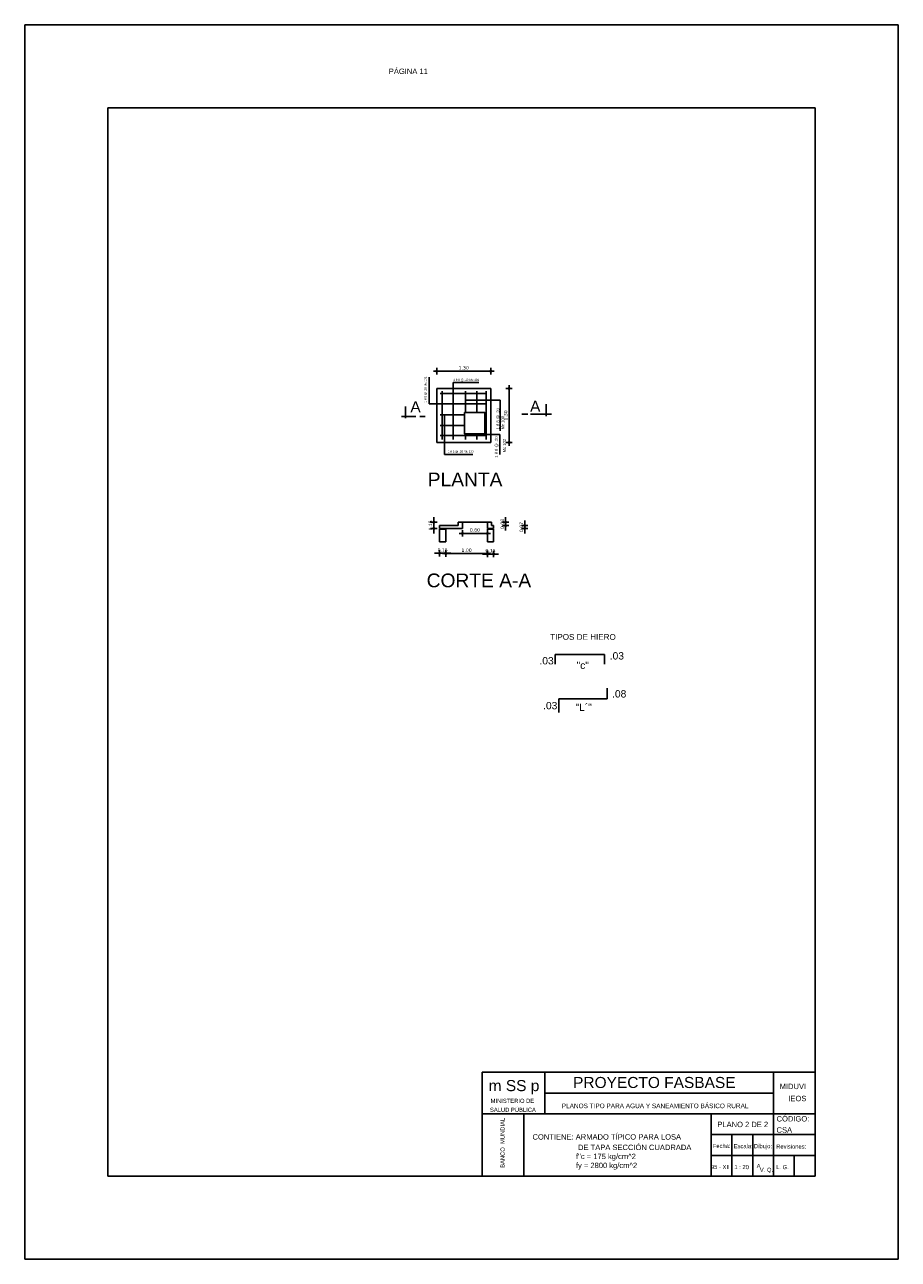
# Model space of a CAD drawing. Header units: metres. Extents: x 2029 to 4131, y 3282 to 4383.
# Tile 13 of 26: x 2287 to 2308, y 4353 to 4383. Entities that reach past the tile are written whole.
import ezdxf
from ezdxf.enums import TextEntityAlignment as Align

# ---------------------------------------------------------------- set-up
doc = ezdxf.new("R2010")
doc.units = ezdxf.units.M
for name, color, linetype in [('Cota', 7, 'Continuous'), ('Cotas', 7, 'Continuous'), ('Dibujo', 7, 'Continuous'), ('Plano', 1, 'Continuous'), ('Texto', 170, 'Continuous')]:
    doc.layers.add(name, color=color, linetype=linetype)
doc.styles.add('Annotative', font='arial.ttf')
doc.styles.get("Standard").update_dxf_attribs({"font": 'arial.ttf'})
doc.styles.add('verdana', font='verdana.ttf')
doc.dimstyles.new('ISO', dxfattribs={"dimtxt": 0.08, "dimasz": 0.06, "dimexe": 0.1, "dimexo": 0.1, "dimgap": 0.04, "dimtad": 1, "dimzin": 1, "dimdsep": 46, "dimtxsty": 'verdana', "dimblk1": 'PAB', "dimblk2": 'PAB', "dimsah": 1, "dimcen": 0, "dimse1": 1, "dimse2": 1, "dimclrd": 7, "dimclre": 8, "dimclrt": 7, "dimadec": 0, "dimazin": 0, "dimtfac": 1, "dimtix": 1, "dimtmove": 0, "dimatfit": 3, "dimldrblk": 'PAB', "dimfxl": 0.1, "dimtvp": 1, "dimtolj": 1, "dimtzin": 1, "dimarcsym": 0})

# ---------------------------------------------------------------- blocks, each defined once
blk = doc.blocks.new('PAB')
at = {"layer": 'Cotas'}
for p, q in [((-1.3, 0), (1.3, 0)), ((0, 1.3), (0, -1.3))]:
    blk.add_line(p, q, dxfattribs=at)
at = {"layer": 'Cotas', "const_width": 0.6}
blk.add_lwpolyline([(-0.3, 0, 1), (0.3, 0, 1)], format="xyb", close=True, dxfattribs=at)
blk = doc.blocks.new('*D1049')
at = {"layer": 'Cota', "color": 7, "lineweight": -2, "transparency": 16777216}
blk.add_line((2297.935, 4374.63), (2296.755, 4374.63), dxfattribs=at)
at = {"layer": 'Defpoints', "color": 0, "transparency": 16777216}
for p in [(2296.695, 4374.63), (2296.695, 4374.215), (2297.995, 4374.215)]:
    blk.add_point(p, dxfattribs=at)
at = {"layer": 'Cota', "color": 7, "lineweight": -2, "transparency": 16777216, "xscale": 0.06, "yscale": 0.06, "zscale": 0.06, "rotation": 180}
blk.add_blockref('PAB', (2296.695, 4374.63), dxfattribs=at)
at = {"layer": 'Cota', "color": 7, "lineweight": -2, "transparency": 16777216, "xscale": 0.06, "yscale": 0.06, "zscale": 0.06}
blk.add_blockref('PAB', (2297.995, 4374.63), dxfattribs=at)
at = {"layer": 'Cota', "color": 7, "transparency": 16777216, "insert": (2297.345, 4374.711), "char_height": 0.08, "attachment_point": 5, "style": 'verdana'}
blk.add_mtext('\\A1;1.30', dxfattribs=at)
blk = doc.blocks.new('*D1050')
at = {"layer": 'Cota', "color": 7, "lineweight": -2, "transparency": 16777216}
blk.add_line((2298.435, 4374.155), (2298.435, 4372.975), dxfattribs=at)
at = {"layer": 'Defpoints', "color": 0, "transparency": 16777216}
for p in [(2297.995, 4374.215), (2297.995, 4372.915), (2298.435, 4372.915)]:
    blk.add_point(p, dxfattribs=at)
at = {"layer": 'Cota', "color": 7, "lineweight": -2, "transparency": 16777216, "xscale": 0.06, "yscale": 0.06, "zscale": 0.06}
for p, rotation in [((2298.435, 4374.215), 90), ((2298.435, 4372.915), 270)]:
    blk.add_blockref('PAB', p, dxfattribs=dict(at, rotation=rotation))
at = {"layer": 'Cota', "color": 7, "transparency": 16777216, "insert": (2298.353, 4373.565), "char_height": 0.08, "attachment_point": 5, "rotation": 90, "style": 'verdana'}
blk.add_mtext('\\A1;1.30', dxfattribs=at)
blk = doc.blocks.new('*D1051')
at = {"layer": 'Cota', "color": 7, "lineweight": -2, "transparency": 16777216}
for p, q in [((2297.854, 4370.232), (2297.794, 4370.232)), ((2297.914, 4370.232), (2298.064, 4370.232)), ((2298.124, 4370.232), (2298.184, 4370.232))]:
    blk.add_line(p, q, dxfattribs=at)
at = {"layer": 'Defpoints', "color": 0, "transparency": 16777216}
for p in [(2297.914, 4370.529), (2298.064, 4370.529), (2298.064, 4370.232)]:
    blk.add_point(p, dxfattribs=at)
at = {"layer": 'Cota', "color": 7, "lineweight": -2, "transparency": 16777216, "xscale": 0.06, "yscale": 0.06, "zscale": 0.06}
blk.add_blockref('PAB', (2297.914, 4370.232), dxfattribs=at)
at = {"layer": 'Cota', "color": 7, "lineweight": -2, "transparency": 16777216, "xscale": 0.06, "yscale": 0.06, "zscale": 0.06, "rotation": 180}
blk.add_blockref('PAB', (2298.064, 4370.232), dxfattribs=at)
at = {"layer": 'Cota', "color": 7, "transparency": 16777216, "insert": (2297.989, 4370.314), "char_height": 0.08, "attachment_point": 5, "style": 'verdana'}
blk.add_mtext('\\A1;0.15', dxfattribs=at)
blk = doc.blocks.new('*D1052')
at = {"layer": 'Cota', "color": 7, "lineweight": -2, "transparency": 16777216}
blk.add_line((2297.854, 4370.241), (2296.974, 4370.241), dxfattribs=at)
at = {"layer": 'Defpoints', "color": 0, "transparency": 16777216}
for p in [(2296.914, 4370.529), (2297.914, 4370.529), (2296.914, 4370.241)]:
    blk.add_point(p, dxfattribs=at)
at = {"layer": 'Cota', "color": 7, "lineweight": -2, "transparency": 16777216, "xscale": 0.06, "yscale": 0.06, "zscale": 0.06, "rotation": 180}
blk.add_blockref('PAB', (2296.914, 4370.241), dxfattribs=at)
at = {"layer": 'Cota', "color": 7, "lineweight": -2, "transparency": 16777216, "xscale": 0.06, "yscale": 0.06, "zscale": 0.06}
blk.add_blockref('PAB', (2297.914, 4370.241), dxfattribs=at)
at = {"layer": 'Cota', "color": 7, "transparency": 16777216, "insert": (2297.414, 4370.323), "char_height": 0.08, "attachment_point": 5, "style": 'verdana'}
blk.add_mtext('\\A1;1.00', dxfattribs=at)
blk = doc.blocks.new('*D1053')
at = {"layer": 'Cota', "color": 7, "lineweight": -2, "transparency": 16777216}
for p, q in [((2296.704, 4370.249), (2296.644, 4370.249)), ((2296.914, 4370.249), (2296.764, 4370.249)), ((2296.974, 4370.249), (2297.034, 4370.249))]:
    blk.add_line(p, q, dxfattribs=at)
at = {"layer": 'Defpoints', "color": 0, "transparency": 16777216}
for p in [(2296.764, 4370.529), (2296.914, 4370.529), (2296.764, 4370.249)]:
    blk.add_point(p, dxfattribs=at)
at = {"layer": 'Cota', "color": 7, "lineweight": -2, "transparency": 16777216, "xscale": 0.06, "yscale": 0.06, "zscale": 0.06}
blk.add_blockref('PAB', (2296.764, 4370.249), dxfattribs=at)
at = {"layer": 'Cota', "color": 7, "lineweight": -2, "transparency": 16777216, "xscale": 0.06, "yscale": 0.06, "zscale": 0.06, "rotation": 180}
blk.add_blockref('PAB', (2296.914, 4370.249), dxfattribs=at)
at = {"layer": 'Cota', "color": 7, "transparency": 16777216, "insert": (2296.839, 4370.33), "char_height": 0.08, "attachment_point": 5, "style": 'verdana'}
blk.add_mtext('\\A1;0.15', dxfattribs=at)
blk = doc.blocks.new('*D1054')
at = {"layer": 'Cota', "color": 7, "lineweight": -2, "transparency": 16777216}
blk.add_line((2297.854, 4370.728), (2297.374, 4370.728), dxfattribs=at)
at = {"layer": 'Defpoints', "color": 0, "transparency": 16777216}
for p in [(2297.314, 4370.846), (2297.314, 4370.728), (2297.914, 4370.846)]:
    blk.add_point(p, dxfattribs=at)
at = {"layer": 'Cota', "color": 7, "lineweight": -2, "transparency": 16777216, "xscale": 0.06, "yscale": 0.06, "zscale": 0.06, "rotation": 180}
blk.add_blockref('PAB', (2297.314, 4370.728), dxfattribs=at)
at = {"layer": 'Cota', "color": 7, "lineweight": -2, "transparency": 16777216, "xscale": 0.06, "yscale": 0.06, "zscale": 0.06}
blk.add_blockref('PAB', (2297.914, 4370.728), dxfattribs=at)
at = {"layer": 'Cota', "color": 7, "transparency": 16777216, "insert": (2297.614, 4370.81), "char_height": 0.08, "attachment_point": 5, "style": 'verdana'}
blk.add_mtext('\\A1;0.60', dxfattribs=at)
blk = doc.blocks.new('*D1055')
at = {"layer": 'Cota', "color": 7, "lineweight": -2, "transparency": 16777216}
for p, q in [((2298.811, 4370.976), (2298.811, 4371.036)), ((2298.811, 4370.846), (2298.811, 4370.916)), ((2298.811, 4370.786), (2298.811, 4370.726))]:
    blk.add_line(p, q, dxfattribs=at)
at = {"layer": 'Defpoints', "color": 0, "transparency": 16777216}
for p in [(2298.064, 4370.916), (2298.064, 4370.846), (2298.811, 4370.916)]:
    blk.add_point(p, dxfattribs=at)
at = {"layer": 'Cota', "color": 7, "lineweight": -2, "transparency": 16777216, "xscale": 0.06, "yscale": 0.06, "zscale": 0.06}
for p, rotation in [((2298.811, 4370.916), 270), ((2298.811, 4370.846), 90)]:
    blk.add_blockref('PAB', p, dxfattribs=dict(at, rotation=rotation))
at = {"layer": 'Cota', "color": 7, "transparency": 16777216, "insert": (2298.73, 4370.881), "char_height": 0.08, "attachment_point": 5, "rotation": 90, "style": 'verdana'}
blk.add_mtext('\\A1;0.07', dxfattribs=at)
blk = doc.blocks.new('*D1056')
at = {"layer": 'Cota', "color": 7, "lineweight": -2, "transparency": 16777216}
for p, q in [((2298.353, 4371.056), (2298.353, 4371.116)), ((2298.353, 4370.916), (2298.353, 4370.996)), ((2298.353, 4370.856), (2298.353, 4370.796))]:
    blk.add_line(p, q, dxfattribs=at)
at = {"layer": 'Defpoints', "color": 0, "transparency": 16777216}
for p in [(2298.064, 4370.996), (2298.353, 4370.996), (2298.064, 4370.916)]:
    blk.add_point(p, dxfattribs=at)
at = {"layer": 'Cota', "color": 7, "lineweight": -2, "transparency": 16777216, "xscale": 0.06, "yscale": 0.06, "zscale": 0.06}
for p, rotation in [((2298.353, 4370.996), 270), ((2298.353, 4370.916), 90)]:
    blk.add_blockref('PAB', p, dxfattribs=dict(at, rotation=rotation))
at = {"layer": 'Cota', "color": 7, "transparency": 16777216, "insert": (2298.272, 4370.956), "char_height": 0.08, "attachment_point": 5, "rotation": 90, "style": 'verdana'}
blk.add_mtext('\\A1;0.08', dxfattribs=at)
blk = doc.blocks.new('*D1057')
at = {"layer": 'Cota', "color": 7, "lineweight": -2, "transparency": 16777216}
for p, q in [((2296.628, 4371.056), (2296.628, 4371.116)), ((2296.628, 4370.996), (2296.628, 4370.846)), ((2296.628, 4370.786), (2296.628, 4370.726))]:
    blk.add_line(p, q, dxfattribs=at)
at = {"layer": 'Defpoints', "color": 0, "transparency": 16777216}
for p in [(2298.014, 4370.996), (2296.628, 4370.846), (2298.014, 4370.846)]:
    blk.add_point(p, dxfattribs=at)
at = {"layer": 'Cota', "color": 7, "lineweight": -2, "transparency": 16777216, "xscale": 0.06, "yscale": 0.06, "zscale": 0.06}
for p, rotation in [((2296.628, 4370.996), 270), ((2296.628, 4370.846), 90)]:
    blk.add_blockref('PAB', p, dxfattribs=dict(at, rotation=rotation))
at = {"layer": 'Cota', "color": 7, "transparency": 16777216, "insert": (2296.546, 4370.921), "char_height": 0.08, "attachment_point": 5, "rotation": 90, "style": 'verdana'}
blk.add_mtext('\\A1;0.15', dxfattribs=at)

msp = doc.modelspace()

# ---------------------------------------------------------------- linework, layer by layer
at = {"layer": 'Cota'}
for p, q in [((2296.512, 4373.841), (2296.512, 4374.483)), ((2297.094, 4374.097), (2297.094, 4374.355)), ((2297.094, 4374.355), (2297.708, 4374.355)), ((2297.389, 4373.929), (2298.221, 4373.929)), ((2298.221, 4373.929), (2298.221, 4373.841)), ((2296.825, 4373.841), (2296.512, 4373.841)), ((2298.221, 4373.841), (2298.221, 4373.192)), ((2296.883, 4373.581), (2296.883, 4372.624)), ((2297.389, 4373.105), (2298.215, 4373.105)), ((2298.215, 4373.105), (2298.215, 4372.623)), ((2296.883, 4372.624), (2297.566, 4372.624))]:
    msp.add_line(p, q, dxfattribs=at)
at = {"layer": 'Dibujo', "color": 0, "linetype": 'ByBlock'}
for p, q in [((2286.791, 4382.965), (2307.791, 4382.965)), ((2286.791, 4353.265), (2286.791, 4382.965)), ((2286.791, 4382.965), (2289.791, 4382.965)), ((2286.791, 4382.965), (2289.291, 4382.965)), ((2307.791, 4382.965), (2307.791, 4353.265)), ((2288.791, 4380.965), (2288.791, 4355.265)), ((2305.791, 4380.965), (2288.791, 4380.965)), ((2305.791, 4380.965), (2305.791, 4355.265)), ((2297.791, 4357.765), (2297.791, 4355.265)), ((2305.791, 4357.765), (2297.791, 4357.765)), ((2299.291, 4357.765), (2299.291, 4356.765)), ((2304.791, 4355.265), (2304.791, 4357.765)), ((2304.791, 4357.265), (2299.291, 4357.265)), ((2305.791, 4356.765), (2297.791, 4356.765)), ((2298.791, 4356.765), (2298.791, 4355.265)), ((2298.791, 4355.265), (2298.791, 4356.765)), ((2303.291, 4355.265), (2303.291, 4356.765)), ((2305.791, 4356.265), (2303.291, 4356.265)), ((2303.791, 4355.265), (2303.791, 4356.265)), ((2304.291, 4355.265), (2304.291, 4356.265)), ((2305.791, 4355.765), (2303.291, 4355.765)), ((2305.291, 4355.265), (2305.291, 4355.765)), ((2305.791, 4355.265), (2288.791, 4355.265)), ((2307.791, 4353.265), (2286.791, 4353.265))]:
    msp.add_line(p, q, dxfattribs=at)
at = {"layer": 'Plano'}
for p, q in [((2296.695, 4374.215), (2297.995, 4374.215)), ((2296.695, 4372.915), (2296.695, 4374.215)), ((2296.78, 4374.097), (2297.896, 4374.097)), ((2296.825, 4374.151), (2296.825, 4372.99)), ((2297.094, 4374.151), (2297.094, 4372.99)), ((2297.389, 4374.151), (2297.389, 4373.64)), ((2297.657, 4374.151), (2297.657, 4373.64)), ((2297.881, 4374.151), (2297.881, 4372.99)), ((2297.995, 4374.215), (2297.995, 4372.915)), ((2296.78, 4373.841), (2297.896, 4373.841)), ((2296.78, 4373.581), (2297.364, 4373.581)), ((2297.85, 4373.581), (2297.896, 4373.581)), ((2296.78, 4373.321), (2297.364, 4373.321)), ((2296.78, 4373.086), (2297.896, 4373.086)), ((2297.389, 4373.123), (2297.389, 4372.99)), ((2297.657, 4373.123), (2297.657, 4372.99)), ((2297.85, 4373.321), (2297.896, 4373.321)), ((2297.995, 4372.915), (2296.695, 4372.915)), ((2297.314, 4370.996), (2297.214, 4370.996)), ((2297.214, 4370.996), (2297.214, 4370.916)), ((2297.314, 4370.916), (2297.314, 4370.996)), ((2297.314, 4370.996), (2297.914, 4370.996)), ((2297.914, 4370.916), (2297.914, 4370.996)), ((2297.914, 4370.996), (2298.014, 4370.996)), ((2298.014, 4370.996), (2298.014, 4370.916)), ((2297.214, 4370.916), (2296.764, 4370.916)), ((2296.764, 4370.916), (2296.764, 4370.846)), ((2296.764, 4370.846), (2296.914, 4370.846)), ((2296.914, 4370.829), (2296.764, 4370.829)), ((2296.764, 4370.829), (2296.764, 4370.529)), ((2296.914, 4370.846), (2297.314, 4370.846)), ((2296.914, 4370.529), (2296.914, 4370.829)), ((2297.314, 4370.846), (2297.314, 4370.916)), ((2297.914, 4370.846), (2297.914, 4370.916)), ((2298.064, 4370.846), (2297.914, 4370.846)), ((2298.064, 4370.829), (2297.914, 4370.829)), ((2297.914, 4370.829), (2297.914, 4370.529)), ((2298.014, 4370.916), (2298.064, 4370.916)), ((2298.064, 4370.916), (2298.064, 4370.846)), ((2298.064, 4370.529), (2298.064, 4370.829)), ((2296.764, 4370.529), (2296.914, 4370.529)), ((2297.914, 4370.529), (2298.064, 4370.529))]:
    msp.add_line(p, q, dxfattribs=at)
msp.add_lwpolyline([(2297.364, 4373.64), (2297.85, 4373.64), (2297.85, 4373.123), (2297.364, 4373.123)], close=True, dxfattribs=at)
at = {"layer": 'Texto'}
for p, q in [((2295.946, 4373.778), (2295.946, 4373.503)), ((2299.323, 4373.84), (2299.323, 4373.546)), ((2295.849, 4373.538), (2296.194, 4373.538)), ((2296.29, 4373.538), (2296.415, 4373.538)), ((2298.884, 4373.6), (2298.74, 4373.6)), ((2299.457, 4373.6), (2298.949, 4373.6)), ((2299.547, 4367.579), (2299.547, 4367.815)), ((2299.547, 4367.815), (2300.732, 4367.815)), ((2300.732, 4367.815), (2300.732, 4367.579)), ((2300.795, 4366.752), (2300.795, 4367.005)), ((2299.629, 4366.416), (2299.629, 4366.752)), ((2299.629, 4366.752), (2300.795, 4366.752))]:
    msp.add_line(p, q, dxfattribs=at)

# ---------------------------------------------------------------- texts
at = {"layer": 'Cota'}
for s, height, p in [('1 θ 8 @ .20 Mc 101', 0.05108, (2296.451, 4373.876)), ('1 θ 8 @ .20', 0.07079, (2298.204, 4373.228)), ('Mc 100', 0.0708, (2298.318, 4373.228)), ('1 θ 8 @ .20', 0.07079, (2298.164, 4372.547)), ('Mc 102', 0.0708, (2298.358, 4372.677))]:
    msp.add_text(s, height=height, rotation=90, dxfattribs=at).set_placement(p)
for s, p in [('1 θ 8 @ .20 Mc 101', (2297.093, 4374.396)), ('1 θ 8 @ .20 Mc 100', (2296.961, 4372.672))]:
    msp.add_text(s, height=0.05108, dxfattribs=at).set_placement(p)
at = {"layer": 'Dibujo', "color": 0, "linetype": 'ByBlock'}
for s, height, p in [('PROYECTO FASBASE', 0.26624, (2299.974, 4357.386)), ('m SS p', 0.2662, (2297.944, 4357.311)), ('PLANOS TIPO PARA AGUA Y SANEAMIENTO BÁSICO RURAL', 0.11076, (2299.702, 4356.901))]:
    msp.add_text(s, height=height, dxfattribs=at).set_placement(p)
at = {"layer": 'Dibujo', "color": 0, "linetype": 'ByBlock', "style": 'Annotative'}
for s, p in [('MIDUVI', (2304.94, 4357.36)), ('IEOS', (2305.148, 4357.069)), ('CÓDIGO:', (2304.866, 4356.581)), ('PLANO 2 DE 2 ', (2303.442, 4356.445)), ('CSA', (2304.865, 4356.311)), ('CONTIENE: ARMADO TÍPICO PARA LOSA ', (2298.998, 4356.145))]:
    msp.add_text(s, height=0.13, dxfattribs=at).set_placement(p)
at = {"layer": 'Dibujo', "color": 0, "linetype": 'ByBlock'}
for s, p in [('MINISTERIO DE', (2298.515, 4357.028)), ('SALUD PÚBLICA', (2298.527, 4356.812)), ('Fecha:', (2303.546, 4355.943)), ('Escala:', (2304.063, 4355.938)), ('Dibujo:', (2304.539, 4355.938)), ('Revisiones:', (2305.217, 4355.927)), ('95 - XII', (2303.513, 4355.436)), ('1 : 20', (2304.026, 4355.434)), ('A', (2304.434, 4355.461)), ('L. G. ', (2305.026, 4355.434)), ('V. Q.', (2304.622, 4355.368))]:
    msp.add_text(s, height=0.1, dxfattribs=at).set_placement(p, align=Align.CENTER)
msp.add_text('BANCO  MUNDIAL', height=0.1, rotation=90, dxfattribs=at).set_placement((2298.328, 4356.067), align=Align.CENTER)
at = {"layer": 'Dibujo', "color": 0, "linetype": 'ByBlock', "char_height": 0.13, "attachment_point": 1}
for s, insert, width in [('PÁGINA 11', (2295.544, 4381.909), 2.90393), (" DE TAPA SECCIÓN CUADRADA\\Pf''c = 175 kg/cm^ 2\\Pfy = 2800 kg/cm^ 2", (2300.042, 4356.023), 2.8989)]:
    msp.add_mtext(s, dxfattribs=dict(at, insert=insert, width=width))
at = {"layer": 'Texto'}
for s, height, p in [('A', 0.265, (2298.941, 4373.655)), ('A', 0.265, (2296.063, 4373.642)), ('PLANTA', 0.3303, (2296.48, 4371.86)), ('CORTE A-A', 0.3303, (2296.454, 4369.432)), ('TIPOS DE HIERO', 0.13922, (2299.423, 4368.168)), ('.03', 0.1762, (2299.165, 4367.577)), ('.03', 0.1762, (2300.855, 4367.694)), ('"c"', 0.1762, (2300.057, 4367.466)), ('.08', 0.1762, (2300.911, 4366.78)), ('.03', 0.1762, (2299.253, 4366.497)), ('"L´"', 0.1762, (2300.03, 4366.459))]:
    msp.add_text(s, height=height, dxfattribs=at).set_placement(p)

# ---------------------------------------------------------------- dimensions: what is measured, and where the dimension line sits
at = {"layer": 'Cota'}
for base, p1, p2, picture, middle in [((2296.695, 4374.63), (2297.995, 4374.215), (2296.695, 4374.215), '*D1049', (2297.345, 4374.711)), ((2297.314, 4370.728), (2297.914, 4370.846), (2297.314, 4370.846), '*D1054', (2297.614, 4370.81)), ((2296.764, 4370.249), (2296.914, 4370.529), (2296.764, 4370.529), '*D1053', (2296.839, 4370.33)), ((2296.914, 4370.241), (2297.914, 4370.529), (2296.914, 4370.529), '*D1052', (2297.414, 4370.323)), ((2298.064, 4370.232), (2297.914, 4370.529), (2298.064, 4370.529), '*D1051', (2297.989, 4370.314))]:
    dim = msp.add_linear_dim(base=base, p1=p1, p2=p2, dimstyle='ISO', dxfattribs=at)
    dim.commit()
    dim.dimension.update_dxf_attribs({"geometry": picture, "text_midpoint": middle})
for base, p1, p2, picture, middle in [((2298.435, 4372.915), (2297.995, 4374.215), (2297.995, 4372.915), '*D1050', (2298.353, 4373.565)), ((2296.628, 4370.846), (2298.014, 4370.996), (2298.014, 4370.846), '*D1057', (2296.546, 4370.921)), ((2298.353, 4370.996), (2298.064, 4370.916), (2298.064, 4370.996), '*D1056', (2298.272, 4370.956)), ((2298.811, 4370.916), (2298.064, 4370.846), (2298.064, 4370.916), '*D1055', (2298.73, 4370.881))]:
    dim = msp.add_linear_dim(base=base, p1=p1, p2=p2, angle=90, dimstyle='ISO', dxfattribs=at)
    dim.commit()
    dim.dimension.update_dxf_attribs({"geometry": picture, "text_midpoint": middle})

doc.saveas('drawing.dxf')
